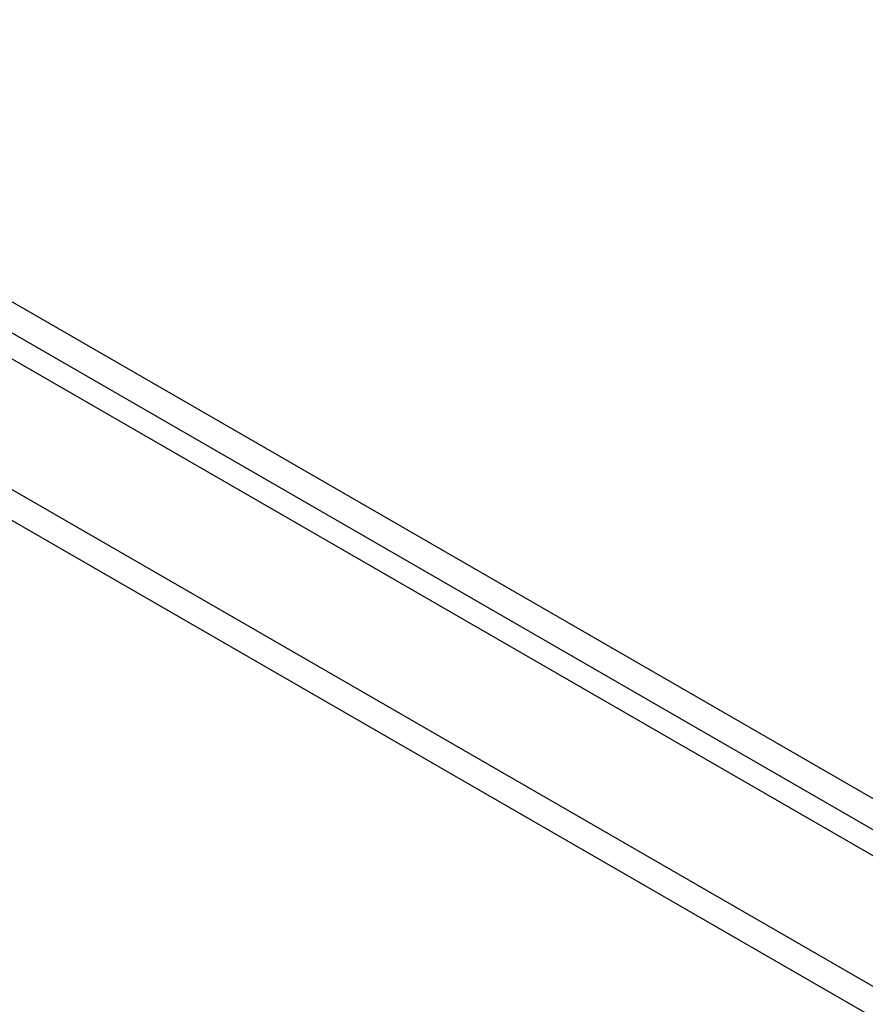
# Model space of a CAD drawing. Header units: inches. Extents: x 20 to 506, y 54 to 236.
# Tile 169 of 245: x 450.46 to 454.87, y 215.89 to 221.03. Entities that reach past the tile are written whole.
import ezdxf

# ---------------------------------------------------------------- set-up
doc = ezdxf.new("R2010")
doc.units = ezdxf.units.IN
doc.header["$MEASUREMENT"] = 0
doc.layers.add('Visible Edges(ANSI)', color=7, linetype='Continuous', lineweight=25)
doc.layers.add('Visible Tangent Edges(ANSI)', color=7, linetype='Continuous', lineweight=25)

msp = doc.modelspace()

# ---------------------------------------------------------------- linework, layer by layer
at = {"layer": 'Visible Edges(ANSI)'}
msp.add_line((430.6825, 230.6539), (464.3443, 211.2193), dxfattribs=at)
at = {"layer": 'Visible Tangent Edges(ANSI)'}
for p, q in [((464.6151, 211.3608), (430.814, 230.8759)), ((430.744, 230.7547), (464.5451, 211.2396)), ((430.092, 230.3131), (463.7539, 210.8784)), ((463.6839, 210.7572), (430.022, 230.1918))]:
    msp.add_line(p, q, dxfattribs=at)

doc.saveas('drawing.dxf')
